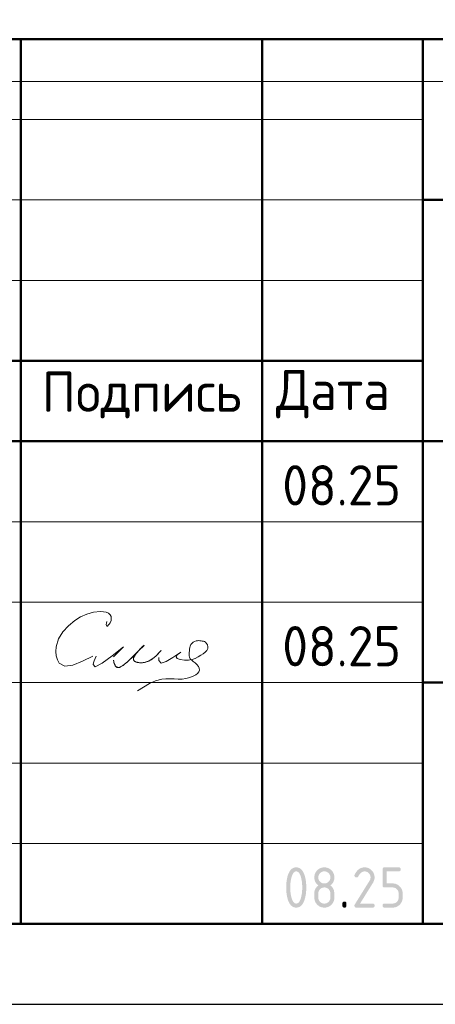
# Model space of a CAD drawing. Header units: millimetres. Extents: x 0 to 21005, y -5 to 14850.
# Tile 10 of 19: x 13496 to 14789, y 0 to 3060. Entities that reach past the tile are written whole.
import ezdxf

# ---------------------------------------------------------------- set-up
doc = ezdxf.new("R2010")
doc.units = ezdxf.units.MM
doc.layers.add('Standard', color=7, linetype='Continuous', lineweight=25)
doc.styles.add('ISOCPEUR', font='txt')

msp = doc.modelspace()

# ---------------------------------------------------------------- hatches: boundary and pattern name
at = {"layer": 'Standard', "linetype": 'Continuous', "lineweight": 25, "transparency": 33554687}
h = msp.add_hatch(color=7, dxfattribs=at)
h.paths.add_polyline_path([(14374.9, 363.1), (14374.9, 367), (14374.7, 370.8), (14374.5, 374.6), (14374.1, 378.2), (14373.7, 381.9), (14373.1, 385.4), (14372.4, 389), (14371.6, 392.4), (14371, 395), (14370.3, 397.3), (14369.6, 399.5), (14368.8, 401.5), (14368, 403.4), (14367.1, 405), (14366.2, 406.6), (14365.3, 407.9), (14364.3, 409.2), (14363.3, 410.2), (14362.2, 411.2), (14361.1, 411.8), (14360, 412.5), (14358.8, 412.8), (14357.5, 413.1), (14356.2, 413.1), (14355, 413.1), (14353.8, 412.8), (14352.6, 412.5), (14351.4, 411.8), (14350.3, 411.2), (14349.3, 410.2), (14348.2, 409.2), (14347.3, 407.9), (14346.3, 406.6), (14345.5, 405), (14344.6, 403.4), (14343.8, 401.4), (14343, 399.5), (14342.3, 397.2), (14341.6, 394.9), (14341, 392.3), (14340.1, 388.8), (14339.5, 385.2), (14338.8, 381.6), (14338.4, 378), (14338, 374.4), (14337.8, 370.6), (14337.6, 366.9), (14337.6, 363.1), (14337.6, 359.3), (14337.8, 355.5), (14338, 351.8), (14338.4, 348.1), (14338.8, 344.5), (14339.4, 340.9), (14340, 337.3), (14340.9, 333.9), (14341.5, 331.3), (14342.2, 329), (14342.9, 326.8), (14343.7, 324.8), (14344.5, 322.9), (14345.4, 321.3), (14346.3, 319.6), (14347.2, 318.4), (14348.2, 317.1), (14349.2, 316.1), (14350.3, 315.1), (14351.4, 314.5), (14352.5, 313.8), (14353.7, 313.5), (14354.9, 313.2), (14356.2, 313.2), (14357.5, 313.2), (14358.8, 313.5), (14360, 313.8), (14361.1, 314.5), (14362.2, 315.1), (14363.3, 316.1), (14364.3, 317.1), (14365.3, 318.4), (14366.2, 319.6), (14367.1, 321.3), (14368, 322.9), (14368.8, 324.8), (14369.6, 326.8), (14370.3, 329), (14371, 331.3), (14371.6, 333.9), (14372.4, 337.3), (14373.1, 340.9), (14373.7, 344.5), (14374.1, 348.1), (14374.5, 351.8), (14374.7, 355.5), (14374.9, 359.3)])
h.paths.add_polyline_path([(14387.4, 363.1), (14387.4, 360.3), (14387.4, 357.7), (14387.3, 355), (14387.1, 352.3), (14386.9, 349.7), (14386.7, 347.2), (14386.4, 344.7), (14386.1, 342.3), (14385.7, 339.9), (14385.3, 337.6), (14384.9, 335.3), (14384.4, 333), (14383.8, 330.8), (14383.2, 328.7), (14382.6, 326.5), (14382, 324.5), (14381, 321.5), (14379.8, 318.9), (14378.6, 316.3), (14377.3, 314.1), (14376, 311.8), (14374.6, 310), (14373.1, 308.1), (14371.5, 306.6), (14369.9, 305.1), (14368.1, 304), (14366.4, 302.9), (14364.5, 302.1), (14362.6, 301.4), (14360.5, 301), (14358.5, 300.6), (14356.2, 300.6), (14354, 300.6), (14352, 301), (14349.9, 301.4), (14348, 302.1), (14346.1, 302.9), (14344.3, 304), (14342.6, 305.1), (14341, 306.6), (14339.4, 308.1), (14337.9, 309.9), (14336.5, 311.8), (14335.2, 314), (14333.9, 316.2), (14332.7, 318.8), (14331.5, 321.4), (14330.5, 324.4), (14329.8, 326.4), (14329.2, 328.6), (14328.6, 330.7), (14328.1, 332.9), (14327.6, 335.2), (14327.2, 337.5), (14326.8, 339.8), (14326.4, 342.2), (14326.1, 344.7), (14325.8, 347.2), (14325.6, 349.7), (14325.4, 352.3), (14325.2, 354.9), (14325.1, 357.6), (14325.1, 360.3), (14325.1, 363.1), (14325.1, 365.9), (14325.1, 368.7), (14325.2, 371.4), (14325.4, 374), (14325.6, 376.6), (14325.8, 379.1), (14326.1, 381.6), (14326.4, 384), (14326.8, 386.5), (14327.2, 388.8), (14327.6, 391.1), (14328.1, 393.3), (14328.6, 395.6), (14329.2, 397.7), (14329.8, 399.8), (14330.5, 401.9), (14331.5, 404.8), (14332.7, 407.4), (14333.9, 410), (14335.2, 412.3), (14336.5, 414.5), (14337.9, 416.4), (14339.4, 418.2), (14341, 419.7), (14342.6, 421.2), (14344.3, 422.3), (14346.1, 423.4), (14348, 424.2), (14349.9, 424.9), (14352, 425.3), (14354, 425.6), (14356.2, 425.6), (14358.5, 425.6), (14360.5, 425.3), (14362.6, 424.9), (14364.5, 424.1), (14366.4, 423.4), (14368.1, 422.3), (14369.9, 421.2), (14371.5, 419.7), (14373.1, 418.2), (14374.6, 416.3), (14376, 414.5), (14377.3, 412.2), (14378.6, 410), (14379.8, 407.4), (14381, 404.8), (14382, 401.8), (14382.6, 399.7), (14383.2, 397.6), (14383.8, 395.5), (14384.4, 393.3), (14384.9, 391), (14385.3, 388.7), (14385.7, 386.4), (14386.1, 384), (14386.4, 381.6), (14386.7, 379.1), (14386.9, 376.5), (14387.1, 373.9), (14387.3, 371.3), (14387.4, 368.6), (14387.4, 365.9)], flags=16)
h = msp.add_hatch(color=7, dxfattribs=at)
h.paths.add_polyline_path([(14443.7, 313.2), (14445.6, 313.2), (14447.4, 313.5), (14449.2, 313.8), (14450.9, 314.5), (14452.6, 315.2), (14454.1, 316.2), (14455.6, 317.2), (14456.9, 318.6), (14458.3, 320), (14459.3, 321.5), (14460.3, 323), (14461, 324.7), (14461.7, 326.3), (14462, 328.1), (14462.3, 329.9), (14462.3, 331.9), (14462.3, 344.4), (14462.3, 346.4), (14462, 348.1), (14461.7, 349.9), (14461, 351.6), (14460.3, 353.3), (14459.3, 354.8), (14458.2, 356.3), (14456.9, 357.7), (14455.5, 359), (14454, 360.1), (14452.5, 361.1), (14450.8, 361.8), (14449.2, 362.5), (14447.4, 362.8), (14445.6, 363.2), (14443.7, 363.2), (14441.7, 363.2), (14439.9, 362.8), (14438.1, 362.5), (14436.5, 361.8), (14434.8, 361.1), (14433.3, 360.1), (14431.8, 359.1), (14430.4, 357.7), (14429.1, 356.3), (14428.1, 354.8), (14427, 353.3), (14426.4, 351.7), (14425.7, 350), (14425.3, 348.2), (14425, 346.4), (14425, 344.4), (14425, 331.9), (14425, 329.9), (14425.3, 328.1), (14425.7, 326.3), (14426.4, 324.7), (14427, 323), (14428.1, 321.5), (14429.1, 320), (14430.4, 318.6), (14431.8, 317.2), (14433.3, 316.2), (14434.8, 315.2), (14436.5, 314.5), (14438.1, 313.8), (14439.9, 313.5), (14441.7, 313.2)])
h.paths.add_polyline_path([(14443.7, 300.6), (14442.1, 300.6), (14440.5, 300.8), (14438.9, 300.9), (14437.4, 301.2), (14435.9, 301.5), (14434.5, 301.9), (14433.1, 302.4), (14431.7, 302.9), (14430.3, 303.5), (14429, 304.2), (14427.7, 304.9), (14426.4, 305.8), (14425.1, 306.6), (14423.9, 307.6), (14422.7, 308.6), (14421.6, 309.8), (14420.5, 310.9), (14419.5, 312.1), (14418.5, 313.3), (14417.6, 314.6), (14416.8, 315.9), (14416, 317.2), (14415.3, 318.5), (14414.8, 319.9), (14414.2, 321.3), (14413.8, 322.7), (14413.3, 324.1), (14413.1, 325.6), (14412.8, 327.1), (14412.6, 328.7), (14412.5, 330.3), (14412.5, 331.9), (14412.5, 344.4), (14412.5, 346.3), (14412.7, 348.2), (14412.9, 350), (14413.3, 351.8), (14413.7, 353.5), (14414.2, 355.2), (14414.8, 356.8), (14415.6, 358.4), (14416.4, 360), (14417.4, 361.4), (14418.4, 362.9), (14419.5, 364.3), (14420.7, 365.7), (14422.1, 366.9), (14423.4, 368.2), (14425, 369.4), (14423.4, 370.6), (14422.1, 371.9), (14420.7, 373.1), (14419.5, 374.5), (14418.4, 375.9), (14417.4, 377.3), (14416.4, 378.8), (14415.6, 380.4), (14414.8, 381.9), (14414.2, 383.6), (14413.7, 385.3), (14413.3, 387), (14412.9, 388.8), (14412.7, 390.6), (14412.5, 392.4), (14412.5, 394.4), (14412.5, 396), (14412.6, 397.6), (14412.8, 399.1), (14413.1, 400.6), (14413.3, 402.1), (14413.8, 403.6), (14414.2, 405), (14414.8, 406.4), (14415.3, 407.8), (14416, 409.1), (14416.8, 410.4), (14417.6, 411.7), (14418.5, 413), (14419.5, 414.2), (14420.5, 415.4), (14421.6, 416.5), (14422.7, 417.6), (14423.9, 418.6), (14425.1, 419.6), (14426.4, 420.5), (14427.7, 421.4), (14429, 422.1), (14430.3, 422.8), (14431.7, 423.4), (14433.1, 423.9), (14434.5, 424.4), (14435.9, 424.8), (14437.4, 425.1), (14438.9, 425.4), (14440.5, 425.5), (14442.1, 425.6), (14443.7, 425.6), (14445.3, 425.6), (14446.9, 425.5), (14448.4, 425.4), (14449.9, 425.1), (14451.4, 424.8), (14452.8, 424.4), (14454.3, 423.9), (14455.7, 423.4), (14457, 422.8), (14458.4, 422.1), (14459.7, 421.4), (14460.9, 420.5), (14462.2, 419.6), (14463.4, 418.6), (14464.6, 417.6), (14465.7, 416.5), (14466.9, 415.4), (14467.9, 414.2), (14468.9, 413), (14469.7, 411.7), (14470.6, 410.4), (14471.3, 409.1), (14472, 407.8), (14472.6, 406.4), (14473.2, 405), (14473.6, 403.6), (14474, 402.1), (14474.3, 400.6), (14474.6, 399.1), (14474.7, 397.6), (14474.9, 396), (14474.9, 394.4), (14474.9, 392.4), (14474.7, 390.6), (14474.5, 388.8), (14474.1, 387), (14473.7, 385.3), (14473.1, 383.6), (14472.5, 381.9), (14471.7, 380.4), (14471, 378.8), (14470, 377.3), (14469, 375.9), (14467.8, 374.5), (14466.7, 373.1), (14465.3, 371.9), (14463.9, 370.6), (14462.3, 369.4), (14464.6, 367.7), (14466.4, 365.8), (14468.3, 363.9), (14469.7, 361.8), (14471.1, 359.7), (14472.1, 357.4), (14473.1, 355.1), (14473.7, 352.6), (14473.9, 352), (14474, 351.2), (14474.1, 350.4), (14474.2, 349.5), (14474.3, 348.5), (14474.4, 347.4), (14474.5, 346.2), (14474.6, 344.9), (14474.6, 343.6), (14474.7, 342.2), (14474.8, 340.7), (14474.8, 339.1), (14474.8, 337.5), (14474.8, 335.7), (14474.9, 333.9), (14474.9, 331.9), (14474.9, 330.3), (14474.7, 328.7), (14474.6, 327.1), (14474.3, 325.6), (14474, 324.1), (14473.6, 322.7), (14473.2, 321.3), (14472.6, 319.9), (14472, 318.5), (14471.3, 317.2), (14470.6, 315.9), (14469.7, 314.6), (14468.9, 313.3), (14467.9, 312.1), (14466.9, 310.9), (14465.7, 309.8), (14464.6, 308.6), (14463.4, 307.6), (14462.2, 306.6), (14460.9, 305.8), (14459.7, 304.9), (14458.4, 304.2), (14457, 303.5), (14455.7, 302.9), (14454.3, 302.4), (14452.8, 301.9), (14451.4, 301.5), (14449.9, 301.2), (14448.4, 300.9), (14446.9, 300.8), (14445.3, 300.6)], flags=16)
h.paths.add_polyline_path([(14443.7, 375.6), (14445.6, 375.6), (14447.4, 376), (14449.2, 376.3), (14450.9, 377), (14452.6, 377.7), (14454.1, 378.7), (14455.6, 379.7), (14456.9, 381.1), (14458.3, 382.4), (14459.3, 383.9), (14460.3, 385.4), (14461, 387.1), (14461.7, 388.8), (14462, 390.6), (14462.3, 392.4), (14462.3, 394.4), (14462.3, 396.3), (14462, 398.1), (14461.7, 399.9), (14461, 401.6), (14460.3, 403.2), (14459.3, 404.7), (14458.2, 406.2), (14456.9, 407.6), (14455.5, 409), (14454, 410), (14452.5, 411.1), (14450.8, 411.7), (14449.2, 412.4), (14447.4, 412.8), (14445.6, 413.1), (14443.7, 413.1), (14441.7, 413.1), (14439.9, 412.8), (14438.1, 412.4), (14436.5, 411.7), (14434.8, 411.1), (14433.3, 410), (14431.8, 409), (14430.4, 407.7), (14429.1, 406.3), (14428.1, 404.8), (14427, 403.3), (14426.4, 401.6), (14425.7, 400), (14425.3, 398.1), (14425, 396.3), (14425, 394.4), (14425, 392.4), (14425.3, 390.6), (14425.7, 388.8), (14426.4, 387.1), (14427, 385.4), (14428.1, 383.9), (14429.1, 382.4), (14430.4, 381.1), (14431.8, 379.7), (14433.3, 378.7), (14434.8, 377.7), (14436.5, 377), (14438.1, 376.3), (14439.9, 376), (14441.7, 375.6)])
for points in [[(14568.6, 425.6), (14570.2, 425.6), (14571.8, 425.5), (14573.3, 425.4), (14574.8, 425.1), (14576.3, 424.8), (14577.8, 424.4), (14579.2, 423.9), (14580.6, 423.4), (14582, 422.8), (14583.3, 422.1), (14584.6, 421.4), (14585.9, 420.5), (14587.1, 419.6), (14588.3, 418.6), (14589.5, 417.6), (14590.7, 416.5), (14591.8, 415.4), (14592.8, 414.2), (14593.8, 413), (14594.7, 411.7), (14595.5, 410.4), (14596.3, 409.1), (14597, 407.8), (14597.5, 406.4), (14598.1, 405), (14598.5, 403.6), (14599, 402.1), (14599.2, 400.6), (14599.5, 399.1), (14599.7, 397.6), (14599.8, 396), (14599.8, 394.4), (14599.8, 392.2), (14599.5, 389.9), (14599.1, 387.7), (14598.4, 385.5), (14597.7, 383.2), (14596.6, 380.9), (14595.6, 378.7), (14594.1, 376.4), (14554.8, 313.2), (14593.6, 313.2), (14594.4, 313.2), (14595, 313.1), (14595.7, 313), (14596.3, 312.8), (14596.9, 312.6), (14597.4, 312.3), (14597.9, 312), (14598.3, 311.6), (14598.7, 311.2), (14598.9, 310.7), (14599.2, 310.2), (14599.4, 309.6), (14599.6, 309.1), (14599.7, 308.4), (14599.8, 307.7), (14599.8, 306.9), (14599.8, 306.1), (14599.7, 305.4), (14599.6, 304.8), (14599.4, 304.2), (14599.2, 303.6), (14598.9, 303.1), (14598.7, 302.6), (14598.3, 302.2), (14597.9, 301.8), (14597.4, 301.5), (14596.9, 301.2), (14596.3, 301), (14595.7, 300.8), (14595, 300.7), (14594.4, 300.6), (14593.6, 300.6), (14543.6, 300.6), (14542.8, 300.6), (14542.1, 300.7), (14541.4, 300.8), (14540.9, 301), (14540.3, 301.2), (14539.8, 301.5), (14539.3, 301.8), (14538.9, 302.2), (14538.5, 302.6), (14538.2, 303.1), (14537.9, 303.6), (14537.7, 304.2), (14537.5, 304.7), (14537.4, 305.4), (14537.3, 306.1), (14537.3, 306.9), (14537.3, 307.8), (14537.6, 308.7), (14537.9, 309.6), (14538.4, 310.5), (14584.2, 384.1), (14585, 385.3), (14585.6, 386.6), (14586.2, 387.9), (14586.5, 389.1), (14586.9, 390.4), (14587.1, 391.7), (14587.3, 393), (14587.3, 394.4), (14587.3, 396.3), (14587, 398.1), (14586.6, 399.9), (14585.9, 401.6), (14585.3, 403.2), (14584.2, 404.7), (14583.2, 406.3), (14581.8, 407.6), (14580.5, 409), (14578.9, 410), (14577.4, 411.1), (14575.8, 411.7), (14574.1, 412.4), (14572.3, 412.8), (14570.5, 413.1), (14568.6, 413.1), (14567.3, 413.1), (14566, 412.9), (14564.7, 412.6), (14563.4, 412.1), (14562.1, 411.6), (14560.9, 410.9), (14559.6, 410.2), (14558.4, 409.2), (14557.2, 408.2), (14556, 407), (14554.8, 405.8), (14553.6, 404.3), (14552.4, 402.8), (14551.3, 401.1), (14550.1, 399.4), (14549, 397.4), (14548.6, 396.6), (14548, 396.1), (14547.5, 395.5), (14546.8, 395.1), (14546.1, 394.8), (14545.3, 394.6), (14544.5, 394.4), (14543.6, 394.4), (14542.8, 394.4), (14542.1, 394.5), (14541.4, 394.6), (14540.9, 394.8), (14540.3, 395), (14539.8, 395.3), (14539.3, 395.5), (14538.9, 395.9), (14538.5, 396.3), (14538.2, 396.8), (14537.9, 397.3), (14537.7, 397.9), (14537.5, 398.5), (14537.4, 399.2), (14537.3, 399.8), (14537.3, 400.6), (14537.3, 401.3), (14537.5, 402), (14537.6, 402.6), (14537.9, 403.2), (14539.4, 406), (14540.9, 408.4), (14542.5, 410.9), (14544.2, 413), (14545.9, 415.1), (14547.7, 416.9), (14549.5, 418.6), (14551.4, 420), (14553.3, 421.4), (14555.3, 422.5), (14557.4, 423.5), (14559.5, 424.2), (14561.7, 424.9), (14563.9, 425.3), (14566.2, 425.6)], [(14624.8, 369.4), (14624.8, 419.4), (14624.8, 420.2), (14624.9, 420.9), (14625, 421.5), (14625.2, 422.1), (14625.4, 422.7), (14625.7, 423.2), (14626, 423.7), (14626.4, 424.1), (14626.7, 424.5), (14627.2, 424.8), (14627.7, 425.1), (14628.3, 425.3), (14628.9, 425.4), (14629.6, 425.5), (14630.3, 425.6), (14631, 425.6), (14674.7, 425.6), (14675.4, 425.6), (14676.1, 425.5), (14676.8, 425.4), (14677.4, 425.3), (14678, 425.1), (14678.5, 424.8), (14679, 424.5), (14679.3, 424.1), (14679.7, 423.7), (14680, 423.2), (14680.3, 422.7), (14680.5, 422.1), (14680.7, 421.5), (14680.8, 420.8), (14680.9, 420.2), (14680.9, 419.4), (14680.9, 418.6), (14680.8, 417.9), (14680.7, 417.2), (14680.5, 416.6), (14680.3, 416.1), (14680, 415.6), (14679.7, 415.1), (14679.3, 414.7), (14679, 414.3), (14678.5, 414), (14678, 413.7), (14677.4, 413.5), (14676.8, 413.3), (14676.1, 413.2), (14675.4, 413.1), (14674.7, 413.1), (14637.3, 413.1), (14637.3, 375.7), (14656, 375.7), (14657.6, 375.7), (14659.2, 375.5), (14660.8, 375.4), (14662.2, 375.1), (14663.7, 374.8), (14665.2, 374.4), (14666.6, 373.9), (14668, 373.4), (14669.4, 372.8), (14670.7, 372.1), (14672, 371.4), (14673.3, 370.5), (14674.5, 369.6), (14675.7, 368.6), (14676.9, 367.6), (14678.1, 366.5), (14679.2, 365.3), (14680.2, 364.1), (14681.2, 362.9), (14682.1, 361.7), (14682.9, 360.4), (14683.6, 359.1), (14684.3, 357.7), (14684.9, 356.4), (14685.5, 355), (14685.9, 353.5), (14686.3, 352.1), (14686.6, 350.6), (14686.9, 349.1), (14687, 347.6), (14687.2, 346), (14687.2, 344.4), (14687.2, 331.9), (14687.2, 330.3), (14687, 328.7), (14686.9, 327.2), (14686.6, 325.7), (14686.3, 324.1), (14685.9, 322.7), (14685.5, 321.3), (14684.9, 319.9), (14684.3, 318.5), (14683.6, 317.2), (14682.9, 315.9), (14682, 314.6), (14681.2, 313.3), (14680.2, 312.1), (14679.2, 310.9), (14678, 309.8), (14676.9, 308.6), (14675.7, 307.6), (14674.5, 306.6), (14673.2, 305.8), (14671.9, 304.9), (14670.6, 304.2), (14669.3, 303.5), (14667.9, 302.9), (14666.5, 302.4), (14665.1, 301.9), (14663.7, 301.5), (14662.2, 301.2), (14660.7, 300.9), (14659.1, 300.8), (14657.6, 300.6), (14656, 300.6), (14631, 300.6), (14630.3, 300.6), (14629.6, 300.7), (14628.9, 300.8), (14628.3, 301), (14627.7, 301.2), (14627.2, 301.5), (14626.7, 301.8), (14626.4, 302.2), (14626, 302.6), (14625.7, 303.1), (14625.4, 303.6), (14625.2, 304.2), (14625, 304.8), (14624.9, 305.4), (14624.8, 306.1), (14624.8, 306.9), (14624.8, 307.7), (14624.9, 308.4), (14625, 309.1), (14625.2, 309.6), (14625.4, 310.2), (14625.7, 310.7), (14626, 311.2), (14626.4, 311.6), (14626.7, 312), (14627.2, 312.3), (14627.7, 312.6), (14628.3, 312.8), (14628.9, 313), (14629.6, 313.1), (14630.3, 313.2), (14631, 313.2), (14656, 313.2), (14657.9, 313.2), (14659.7, 313.5), (14661.5, 313.8), (14663.2, 314.5), (14664.9, 315.2), (14666.4, 316.2), (14667.9, 317.2), (14669.2, 318.6), (14670.6, 320), (14671.6, 321.5), (14672.6, 323), (14673.3, 324.7), (14674, 326.3), (14674.3, 328.1), (14674.7, 329.9), (14674.7, 331.9), (14674.7, 344.4), (14674.7, 346.3), (14674.3, 348.1), (14674, 349.9), (14673.3, 351.6), (14672.6, 353.3), (14671.6, 354.8), (14670.6, 356.3), (14669.2, 357.7), (14667.8, 359), (14666.3, 360.1), (14664.8, 361.1), (14663.1, 361.8), (14661.5, 362.5), (14659.7, 362.8), (14657.9, 363.1), (14656, 363.1), (14631, 363.1), (14630.3, 363.1), (14629.6, 363.2), (14628.9, 363.3), (14628.3, 363.5), (14627.7, 363.7), (14627.2, 364), (14626.7, 364.3), (14626.4, 364.7), (14626, 365.1), (14625.7, 365.6), (14625.4, 366.1), (14625.2, 366.7), (14625, 367.2), (14624.9, 367.9), (14624.8, 368.6)], [(14499.9, 313.2), (14499.9, 313.9), (14500, 314.6), (14500.1, 315.3), (14500.3, 315.9), (14500.5, 316.5), (14500.8, 317), (14501.1, 317.5), (14501.5, 317.9), (14501.9, 318.3), (14502.4, 318.5), (14502.8, 318.8), (14503.4, 319), (14504, 319.2), (14504.7, 319.3), (14505.4, 319.4), (14506.2, 319.4), (14507, 319.4), (14507.6, 319.3), (14508.3, 319.2), (14508.9, 319), (14509.5, 318.8), (14510, 318.5), (14510.5, 318.3), (14510.9, 317.9), (14511.3, 317.5), (14511.6, 317), (14511.8, 316.5), (14512, 315.9), (14512.2, 315.3), (14512.3, 314.6), (14512.4, 313.9), (14512.4, 313.2), (14512.4, 306.9), (14512.4, 306.1), (14512.3, 305.4), (14512.2, 304.8), (14512, 304.2), (14511.8, 303.6), (14511.6, 303.1), (14511.3, 302.6), (14510.9, 302.2), (14510.5, 301.8), (14510, 301.5), (14509.5, 301.2), (14508.9, 301), (14508.3, 300.8), (14507.6, 300.7), (14507, 300.6), (14506.2, 300.6), (14505.4, 300.6), (14504.7, 300.7), (14504, 300.8), (14503.4, 301), (14502.8, 301.2), (14502.4, 301.5), (14501.9, 301.8), (14501.5, 302.2), (14501.1, 302.6), (14500.8, 303.1), (14500.5, 303.6), (14500.3, 304.2), (14500.1, 304.8), (14500, 305.4), (14499.9, 306.1), (14499.9, 306.9)]]:
    msp.add_hatch(color=7, dxfattribs=at).paths.add_polyline_path(points, flags=16)

# ---------------------------------------------------------------- linework, layer by layer
at = {"layer": 'Standard', "color": 7, "linetype": 'Continuous', "lineweight": 50, "transparency": 33554687}
for p, q in [((11500, 3000), (20750, 3000)), ((13500, 250), (13500, 3000)), ((14250, 250), (14250, 3000)), ((14750, 250), (14750, 3000)), ((14750, 2500), (20750, 2500)), ((11500, 2000), (14750, 2000)), ((11500, 2000), (14750, 2000)), ((11500, 1750), (14750, 1750)), ((11500, 1750), (14750, 1750)), ((14750, 1750), (20750, 1750)), ((14750, 1000), (20750, 1000))]:
    msp.add_line(p, q, dxfattribs=at)
at = {"layer": 'Standard', "color": 7, "linetype": 'Continuous', "lineweight": 13, "transparency": 33554687}
for p, q in [((11500, 2750), (14750, 2750)), ((11500, 2500), (14750, 2500)), ((11500, 2250), (14750, 2250)), ((11500, 1500), (14750, 1500)), ((11500, 1250), (14750, 1250)), ((11500, 1250), (14750, 1250)), ((11500, 1000), (14750, 1000)), ((11500, 1000), (14750, 1000)), ((11500, 750), (14750, 750)), ((11500, 500), (14750, 500))]:
    msp.add_line(p, q, dxfattribs=at)
at = {"layer": 'Standard', "color": 7, "linetype": 'Continuous', "lineweight": 25, "transparency": 33554687}
msp.add_line((11500, 250), (20750, 250), dxfattribs=at)
msp.add_line((11500, 250), (20750, 250), dxfattribs=at)
msp.add_line((11500, 250), (20750, 250), dxfattribs=at)
msp.add_lwpolyline([(0, 0), (21000, 0), (21000, 14850), (0, 14850), (0, 0)], close=True, dxfattribs=at)
at = {"layer": 'Standard', "color": 7, "linetype": 'Continuous', "lineweight": 50, "transparency": 33554687}
msp.add_lwpolyline([(1000, 14600), (20750, 14600), (20750, 250), (1000, 250), (1000, 14600)], close=True, dxfattribs=at)
at = {"layer": 'Standard', "color": 7, "linetype": 'Continuous', "lineweight": 13, "transparency": 33554687}
for points in [[(21005, 9387.6), (11874.4, 9387.6), (11874.4, 2868.4), (21005, 2868.4)], [(20750, 250), (11500, 250), (11500, 3000), (20750, 3000), (20750, 250)]]:
    msp.add_lwpolyline(points, dxfattribs=at)
at = {"layer": 'Standard', "color": 7, "linetype": 'Continuous', "lineweight": 25, "transparency": 33554687}
msp.add_lwpolyline([(20750, 3000), (11500, 3000), (11500, 250), (20750, 250), (20750, 3000)], dxfattribs=at)
at = {"layer": 'Standard', "color": 250, "linetype": 'Continuous', "lineweight": 18, "true_color": 0x2d2d2d, "transparency": 33554687}
for points in [[(13766.8, 1190.3), (13766.1, 1185), (13765.6, 1180.4), (13765.8, 1176.9), (13766.8, 1175.3), (13768.9, 1175.8), (13771.7, 1178.2), (13774.7, 1181.7), (13777.4, 1185.9), (13780.3, 1192.9), (13781.2, 1199.7), (13780.2, 1205.8), (13777.4, 1210.9), (13772, 1215.5), (13764.8, 1218.4), (13756.6, 1219.9), (13748, 1220.5), (13725.6, 1218.8), (13705, 1213), (13685.8, 1204), (13667.7, 1192.5), (13647.5, 1176.5), (13629.9, 1157.8), (13616.6, 1136), (13609.4, 1110.8), (13608.7, 1096.7), (13609.9, 1082.9), (13613.3, 1070.5), (13618.7, 1060.7), (13636.7, 1051.3), (13661.8, 1054.6), (13691.6, 1066.3), (13723.8, 1082.2)], [(13733.8, 1082.2), (13730.7, 1074.8), (13728, 1067.8), (13725.8, 1061.5), (13724.6, 1056.3), (13731.1, 1049.3), (13752.3, 1060.2), (13783.4, 1082.9), (13819.4, 1111.6)], [(13935.9, 1099.6), (13935.6, 1099.3), (13935.4, 1099), (13935.1, 1098.7), (13934.9, 1098.4), (13931.1, 1094.4), (13927.3, 1090.3), (13923.4, 1086.4), (13919.4, 1082.5), (13916.8, 1080.2), (13914.3, 1078), (13911.6, 1075.9), (13908.9, 1073.8), (13906.6, 1072.3), (13904.3, 1070.8), (13902, 1069.4), (13899.5, 1068), (13897.4, 1067), (13895.2, 1066), (13893, 1065.1), (13890.8, 1064.3), (13888.7, 1063.6), (13886.5, 1063), (13884.4, 1062.5), (13882.2, 1062.2), (13880, 1061.9), (13877.9, 1061.7), (13875.7, 1061.6), (13873.6, 1061.5), (13871.4, 1061.6), (13869.2, 1061.8), (13867, 1062), (13864.8, 1062.4), (13863.1, 1062.7), (13861.3, 1063.2), (13859.6, 1063.7), (13857.9, 1064.3), (13856.8, 1064.7), (13855.7, 1065.2), (13854.7, 1065.8), (13853.7, 1066.5), (13853.1, 1066.9), (13852.6, 1067.4), (13852, 1067.9), (13851.5, 1068.5), (13851.2, 1069), (13850.9, 1069.5), (13850.7, 1070.1), (13850.4, 1070.6), (13850.3, 1071.2), (13850.1, 1071.9), (13850.1, 1072.5), (13850, 1073.2), (13850.1, 1074.1), (13850.2, 1075), (13850.4, 1075.8), (13850.6, 1076.7), (13851, 1078.1), (13851.6, 1079.4), (13852.2, 1080.7), (13852.8, 1081.9), (13854.1, 1084), (13855.4, 1085.9), (13856.8, 1087.9), (13858.2, 1089.8), (13860.9, 1093.2), (13863.7, 1096.5), (13866.6, 1099.7), (13869.7, 1102.8), (13873.1, 1106), (13876.6, 1109.2), (13880, 1112.6), (13883.4, 1116.2), (13883.5, 1116.3), (13883.6, 1116.4), (13883.7, 1116.5), (13883.8, 1116.6), (13883.8, 1116.6), (13883.8, 1116.6), (13883.8, 1116.6), (13883.8, 1116.6), (13883.8, 1116.6), (13883.8, 1116.6), (13883.8, 1116.6), (13883.8, 1116.6), (13883.8, 1116.6), (13883.8, 1116.6), (13883.8, 1116.6), (13883.8, 1116.6), (13883.8, 1116.6), (13883.8, 1116.6), (13883.8, 1116.5), (13883.8, 1116.5), (13883.8, 1116.5), (13883.7, 1116.4), (13883.6, 1116.3), (13883.6, 1116.2), (13877.4, 1110.8), (13871.8, 1105.2), (13866.4, 1099.5), (13861.1, 1093.8), (13853.5, 1085.9), (13845.6, 1078), (13837.6, 1070.4), (13829.3, 1062.9), (13826.5, 1060.4), (13823.6, 1057.9), (13820.6, 1055.5), (13817.6, 1053.3), (13815.8, 1052), (13814, 1050.8), (13812.2, 1049.7), (13810.2, 1048.7), (13809, 1048.2), (13807.8, 1047.7), (13806.6, 1047.3), (13805.3, 1046.9), (13804.4, 1046.7), (13803.5, 1046.6), (13802.6, 1046.6), (13801.7, 1046.6), (13801, 1046.7), (13800.3, 1046.8), (13799.7, 1046.9), (13799, 1047.2), (13798.4, 1047.4), (13797.8, 1047.8), (13797.2, 1048.1), (13796.6, 1048.6), (13796, 1049.1), (13795.4, 1049.7), (13794.9, 1050.4), (13794.4, 1051.1), (13793.6, 1052.3), (13792.9, 1053.6), (13792.3, 1054.9), (13791.7, 1056.3), (13790.5, 1059.6), (13789.4, 1062.9), (13788.5, 1066.3), (13787.6, 1069.8)], [(13787.6, 1069.8), (13789.2, 1063.9), (13790.9, 1058.5), (13792.8, 1053.7), (13795.1, 1050), (13804.3, 1046.7), (13816.6, 1052.6), (13831.4, 1064.8), (13848, 1080.8), (13861.9, 1094.6), (13874.2, 1106.7), (13882.1, 1114.7), (13883.3, 1116.2), (13880.8, 1113.9), (13876.6, 1109.8), (13871.3, 1104.5), (13865.6, 1098.5), (13858.5, 1090.1), (13852.9, 1082), (13850.1, 1074.6), (13851.5, 1068.6), (13854.5, 1065.9), (13858.9, 1063.9), (13864, 1062.5), (13869.5, 1061.8), (13882.4, 1062.2), (13894.2, 1065.6), (13905, 1071.2), (13914.7, 1078.4), (13920.3, 1083.4), (13925.6, 1088.6), (13930.8, 1094.1), (13935.9, 1099.6)], [(13819.4, 1111.6), (13811.4, 1103.6), (13803.5, 1095.7), (13795.5, 1087.7), (13787.6, 1079.8)], [(13996.9, 1094.4), (13991.9, 1090.7), (13987.5, 1087), (13984.3, 1083.5), (13982.8, 1080.3), (13986, 1075), (13995.6, 1071.5), (14008.5, 1069.6), (14021.7, 1069.7), (14033, 1071.6), (14042.4, 1075.1), (14051, 1079.7), (14059.8, 1085.2), (14066.7, 1089.4), (14073.1, 1094.2), (14078.3, 1099.7), (14081, 1106.4), (14081.1, 1111.6), (14079.8, 1116.9), (14077.3, 1121.7), (14073.7, 1125.5), (14070.7, 1127.2), (14067.4, 1128.4), (14063.9, 1129.2), (14060.3, 1129.7), (14056.5, 1130.1), (14052.8, 1130.3), (14049.1, 1130.2), (14045.4, 1129.7), (14040.3, 1128), (14035.7, 1125.4), (14031.6, 1121.9), (14028.5, 1117.9), (14026.5, 1113.6), (14025.3, 1109), (14024.6, 1104.1), (14024, 1099.1), (14023.3, 1093.8), (14022.9, 1088.6), (14023, 1083.6), (14024, 1079.1), (14026.8, 1074.3), (14031.1, 1070), (14036.2, 1065.8), (14041.7, 1061.4), (14047.3, 1056.1), (14051.9, 1050.3), (14054.8, 1044.4), (14055.4, 1038.5), (14053.3, 1033.3), (14049.2, 1028.6), (14043.8, 1024.4), (14037.7, 1020.8), (14025.4, 1015.5), (14013.3, 1012.4), (14001, 1011), (13988.7, 1010.7), (13976.2, 1011.2), (13963.5, 1011.7), (13951, 1011.7), (13938.7, 1010.7), (13918.8, 1005.6), (13899.7, 997), (13881.1, 986.1), (13862.9, 974)], [(13928.8, 1078.4), (13928.7, 1075.7), (13928.6, 1073.1), (13928.6, 1070.6), (13928.8, 1068.4), (13936, 1060.6), (13951.6, 1065.1), (13972.9, 1077.7), (13996.9, 1094.4)]]:
    msp.add_lwpolyline(points, dxfattribs=at)

# ---------------------------------------------------------------- texts
at = {"layer": 'Standard', "color": 7, "linetype": 'Continuous', "lineweight": 25, "transparency": 33554687, "char_height": 125, "attachment_point": 7, "style": 'ISOCPEUR'}
for s, insert, width in [('\\W0.96;Подпись', (13564.7, 1821.4), 672.14), ('\\W0.94;Дата', (14293.8, 1821.4), 483.868), ('\\W0.94;08.25', (14312.5, 1550.6), 445.84), ('\\W0.94;08.25', (14312.5, 1050.6), 445.84)]:
    msp.add_mtext(s, dxfattribs=dict(at, insert=insert, width=width))

doc.saveas('drawing.dxf')
